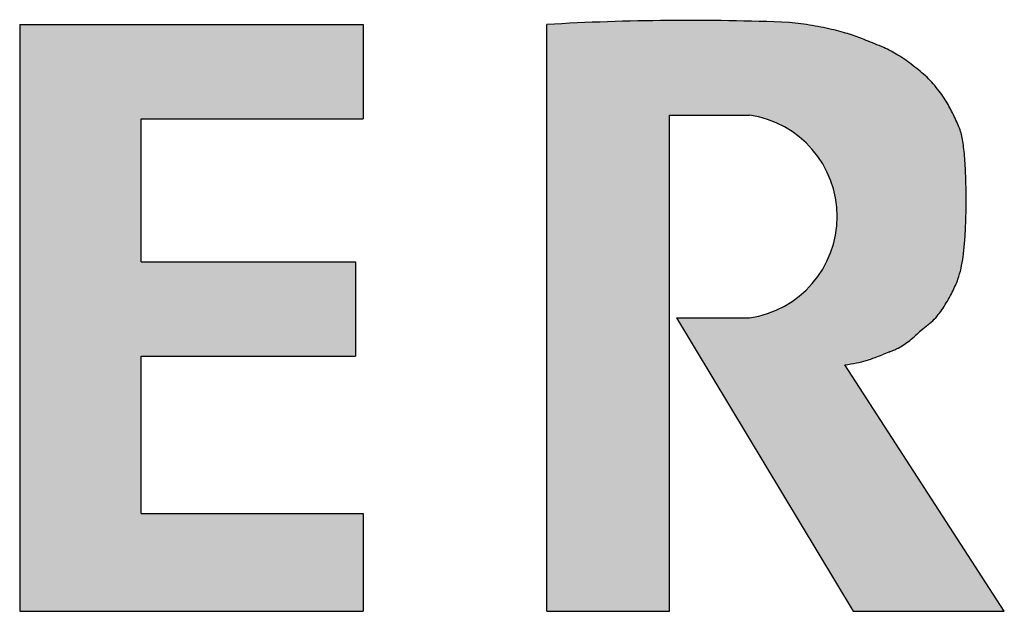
# Model space of a CAD drawing. Header units: inches. Extents: x 0 to 882, y 0 to 559.
# Tile 14 of 21: x 815.81 to 827.84, y 33.52 to 40.75. Entities that reach past the tile are written whole.
import ezdxf

# ---------------------------------------------------------------- set-up
doc = ezdxf.new("R2010")
doc.units = ezdxf.units.IN
doc.layers.add('1', color=7, linetype='Continuous')

# ---------------------------------------------------------------- blocks, each defined once
blk = doc.blocks.new('D_Size_Verigy_Frame', base_point=(6.35, 6.35))
at = {"layer": '1', "linetype": 'Continuous'}
blk.add_hatch(color=4, dxfattribs=at).paths.add_polyline_path([(820.0037510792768, 40.69207410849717), (820.0037510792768, 39.53810646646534), (817.292875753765, 39.53810646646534), (817.292875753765, 37.78971917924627), (819.9119381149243, 37.78971917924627), (819.9119381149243, 36.63755321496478), (817.292875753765, 36.63755321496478), (817.292875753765, 34.71061224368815), (820.0037510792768, 34.71061224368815), (820.0037510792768, 33.51580777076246), (815.8072758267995, 33.51580777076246), (815.8072758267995, 40.69207410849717)])
h = blk.add_hatch(color=4, dxfattribs=at)
edge = h.paths.add_edge_path()
edge.add_line((822.2494324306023, 40.69207410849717), (822.2494324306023, 33.51580777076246))
edge.add_line((822.2494324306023, 33.51580777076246), (823.7465533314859, 33.51580777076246))
edge.add_line((823.7465533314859, 33.51580777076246), (823.7465533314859, 39.58443767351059))
edge.add_line((823.7465533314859, 39.58443767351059), (824.7246254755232, 39.58443767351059))
edge.add_arc((824.5447954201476, 38.34425671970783), 1.253151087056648, -81.74944005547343, 81.74944005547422, ccw=False)
edge.add_line((824.7246254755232, 37.10407576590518), (823.8340456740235, 37.10407576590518))
edge.add_line((823.8340456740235, 37.10407576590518), (825.9942479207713, 33.51580777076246))
edge.add_line((825.9942479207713, 33.51580777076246), (827.8400545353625, 33.51580777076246))
edge.add_line((827.8400545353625, 33.51580777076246), (825.8928299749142, 36.53087079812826))
edge.add_arc((825.6962017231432, 38.16417505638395), 1.645097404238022, 276.8646190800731, 281.7991539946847)
edge.add_arc((825.7175949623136, 38.05590637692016), 1.534742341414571, 281.8438687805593, 286.5073697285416)
edge.add_arc((825.6609866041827, 38.24087186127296), 1.728169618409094, 286.5643713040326, 290.2981259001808)
edge.add_arc((825.1750045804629, 39.54443954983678), 3.119377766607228, 290.3640395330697, 292.0590851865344)
edge.add_arc((829.8219161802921, 28.09015387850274), 9.241627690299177, 111.54489653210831, 112.0897332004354, ccw=False)
edge.add_arc((825.1617211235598, 39.99178723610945), 3.539987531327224, 290.9613848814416, 291.9637876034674)
edge.add_arc((826.2171819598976, 37.37188354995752), 0.7154720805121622, 292.0472146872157, 297.1924702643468)
edge.add_arc((826.2018404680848, 37.38700549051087), 0.7359642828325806, 297.7168415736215, 304.1668654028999)
edge.add_arc((826.0274702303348, 37.64778055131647), 1.049660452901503, 304.047996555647, 308.7592387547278)
edge.add_arc((825.4959084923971, 38.29819087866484), 1.889637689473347, 308.9810140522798, 311.7168632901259)
edge.add_arc((829.975673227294, 33.27336983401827), 4.84216137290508, 130.6432813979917, 131.7182667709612, ccw=False)
edge.add_arc((838.4780994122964, 22.97933109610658), 18.19286831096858, 129.5041425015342, 129.8447978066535, ccw=False)
edge.add_arc((826.2031247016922, 37.86914026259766), 1.104318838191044, 309.4623110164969, 315.0478583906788)
edge.add_arc((826.4359754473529, 37.62288088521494), 0.7656071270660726, 315.7786104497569, 323.1586042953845)
edge.add_arc((826.0733227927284, 37.8931821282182), 1.21791113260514, 323.2115573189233, 327.8292234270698)
edge.add_arc((825.3593901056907, 38.35092989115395), 2.065968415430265, 327.6257233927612, 330.4831385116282)
edge.add_arc((825.20381343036, 38.44086969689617), 2.245665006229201, 330.4418794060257, 332.9709077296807)
edge.add_arc((825.7851885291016, 38.14808743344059), 1.594740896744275, 332.848810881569, 336.0259082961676)
edge.add_arc((826.2384764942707, 37.94570957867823), 1.098327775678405, 336.0643557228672, 340.4158502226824)
edge.add_arc((826.2070757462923, 37.95203653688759), 1.130041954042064, 340.6472716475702, 347.6344709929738)
edge.add_arc((825.5547659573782, 38.09333204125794), 1.797477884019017, 347.6877990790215, 352.444034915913)
edge.add_arc((824.1066777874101, 38.29259820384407), 3.259202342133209, 352.318863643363, 355.2721319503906)
edge.add_arc((822.4886528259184, 38.42954893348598), 4.883010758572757, 355.2355009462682, 357.4001833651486)
edge.add_arc((820.7352265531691, 38.51146569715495), 6.638348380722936, 357.3803544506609, 359.0747714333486)
edge.add_arc((819.0967828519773, 38.53966411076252), 8.277033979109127, 359.0627417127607, 360.4705052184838)
edge.add_arc((818.8728758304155, 38.54196625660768), 8.500915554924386, 0.4425968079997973, 1.338813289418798)
edge.add_arc((820.1726849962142, 38.57314184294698), 7.200732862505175, 1.332466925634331, 2.37296444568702)
edge.add_arc((821.747267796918, 38.63933575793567), 5.624759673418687, 2.363360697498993, 3.641198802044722)
edge.add_arc((823.3397419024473, 38.74183496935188), 4.028990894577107, 3.624741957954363, 5.289117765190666)
edge.add_arc((824.7547291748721, 38.87427545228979), 2.607820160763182, 5.257458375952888, 7.57733257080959)
edge.add_arc((825.8701315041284, 39.02446784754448), 1.482353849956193, 7.5077897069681, 11.03281879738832)
edge.add_arc((826.5882846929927, 39.16543708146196), 0.7504968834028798, 10.96182373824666, 17.01347502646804)
edge.add_arc((826.5607424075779, 39.15147749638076), 0.7809362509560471, 17.40158610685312, 23.36095810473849)
edge.add_arc((825.5294172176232, 38.70697226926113), 1.903975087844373, 23.334577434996, 26.12231800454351)
edge.add_arc((822.5605353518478, 37.26089417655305), 5.206303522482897, 26.02552004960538, 27.10854481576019)
edge.add_arc((824.904579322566, 38.47895912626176), 2.564770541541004, 26.74830027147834, 28.74898842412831)
edge.add_arc((826.089876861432, 39.12607260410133), 1.214337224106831, 28.87870628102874, 33.28004896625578)
edge.add_arc((825.8937363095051, 38.99088945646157), 1.45249969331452, 33.49244264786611, 37.70191223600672)
edge.add_arc((825.6575164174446, 38.81200831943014), 1.748795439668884, 37.60592398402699, 41.31404046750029)
edge.add_arc((825.8609319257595, 38.99393184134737), 1.475908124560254, 41.2227663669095, 45.48746084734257)
edge.add_arc((825.9958157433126, 39.12385711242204), 1.288706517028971, 45.7141690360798, 50.72813264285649)
edge.add_arc((825.1212025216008, 38.04490858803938), 2.677613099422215, 50.85422135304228, 53.17933528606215)
edge.add_arc((824.2406944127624, 36.9208585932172), 4.105250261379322, 52.74383804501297, 54.32636473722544)
edge.add_arc((825.602851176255, 38.82069377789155), 1.767550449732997, 54.28191159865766, 57.9527888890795)
edge.add_arc((825.8589261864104, 39.21904644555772), 1.294036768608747, 58.2042372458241, 62.54090201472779)
edge.add_arc((825.6903874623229, 38.89091669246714), 1.662916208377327, 62.60135166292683, 65.98779206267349)
edge.add_arc((825.025604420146, 37.39058393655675), 3.303930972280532, 66.04468028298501, 68.13875450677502)
edge.add_arc((819.2702569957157, 23.05846406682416), 18.74846657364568, 68.124204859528, 68.46830814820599)
edge.add_arc((822.5221555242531, 31.47462600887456), 9.72634072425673, 68.0918803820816, 68.65402412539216)
edge.add_arc((825.4083868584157, 38.85037134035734), 1.805994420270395, 68.76418471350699, 71.7347472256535)
edge.add_arc((825.2683370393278, 38.40363651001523), 2.274125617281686, 71.91162921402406, 74.53361734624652)
edge.add_arc((824.9776588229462, 37.36324954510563), 3.354354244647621, 74.48734718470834, 76.53830537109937)
edge.add_arc((824.8082974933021, 36.66268039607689), 4.075102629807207, 76.51554085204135, 78.3668355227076)
edge.add_arc((824.7688991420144, 36.47695621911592), 4.264956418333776, 78.35153778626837, 80.21698597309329)
edge.add_arc((824.8205996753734, 36.78265267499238), 3.954920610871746, 80.20257969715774, 82.25486849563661)
edge.add_arc((824.907476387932, 37.42920055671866), 3.302563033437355, 82.23666986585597, 84.66790461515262)
edge.add_arc((823.9890069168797, 10.69163847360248), 30.05082790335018, 87.66302382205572, 93.31857832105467)
at = {"layer": '1', "color": 4, "linetype": 'Continuous'}
for p, q in [((815.8072758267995, 40.69207410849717), (815.8072758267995, 33.51580777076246)), ((815.8072758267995, 40.69207410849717), (820.0037510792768, 40.69207410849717)), ((820.0037510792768, 40.69207410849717), (820.0037510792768, 39.53810646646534)), ((822.2494324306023, 33.51580777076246), (822.2494324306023, 40.69207410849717)), ((817.292875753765, 37.78971917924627), (817.292875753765, 39.53810646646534)), ((817.292875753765, 39.53810646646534), (820.0037510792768, 39.53810646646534)), ((823.7465533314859, 39.58443767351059), (824.7246254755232, 39.58443767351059)), ((823.7465533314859, 33.51580777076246), (823.7465533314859, 39.58443767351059)), ((817.292875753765, 37.78971917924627), (819.9119381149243, 37.78971917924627)), ((819.9119381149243, 37.78971917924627), (819.9119381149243, 36.63755321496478)), ((823.8340456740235, 37.10407576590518), (824.7246254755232, 37.10407576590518)), ((823.8340456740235, 37.10407576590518), (825.9942479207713, 33.51580777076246)), ((817.292875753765, 34.71061224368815), (817.292875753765, 36.63755321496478)), ((817.292875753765, 36.63755321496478), (819.9119381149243, 36.63755321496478)), ((827.8400545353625, 33.51580777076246), (825.8928299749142, 36.53087079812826)), ((817.292875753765, 34.71061224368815), (820.0037510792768, 34.71061224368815)), ((820.0037510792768, 34.71061224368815), (820.0037510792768, 33.51580777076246)), ((815.8072758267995, 33.51580777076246), (820.0037510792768, 33.51580777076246)), ((822.2494324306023, 33.51580777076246), (823.7465533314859, 33.51580777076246)), ((825.9942479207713, 33.51580777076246), (827.8400545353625, 33.51580777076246))]:
    blk.add_line(p, q, dxfattribs=at)
for centre, radius, start, end in [((823.9890069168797, 10.69163847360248), 30.05082790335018, 87.66302382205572, 93.31857832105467), ((824.907476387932, 37.42920055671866), 3.302563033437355, 82.23666986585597, 84.66790461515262), ((824.8205996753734, 36.78265267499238), 3.954920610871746, 80.20257969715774, 82.25486849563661), ((824.7688991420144, 36.47695621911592), 4.264956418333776, 78.35153778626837, 80.21698597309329), ((824.8082974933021, 36.66268039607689), 4.075102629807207, 76.51554085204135, 78.3668355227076), ((824.9776588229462, 37.36324954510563), 3.354354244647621, 74.48734718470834, 76.53830537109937), ((825.2683370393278, 38.40363651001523), 2.274125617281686, 71.91162921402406, 74.53361734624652), ((825.4083868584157, 38.85037134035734), 1.805994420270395, 68.76418471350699, 71.7347472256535), ((822.5221555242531, 31.47462600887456), 9.72634072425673, 68.0918803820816, 68.65402412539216), ((819.2702569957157, 23.05846406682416), 18.74846657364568, 68.124204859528, 68.46830814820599), ((825.025604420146, 37.39058393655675), 3.303930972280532, 66.04468028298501, 68.13875450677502), ((825.6903874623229, 38.89091669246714), 1.662916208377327, 62.60135166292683, 65.98779206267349), ((825.8589261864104, 39.21904644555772), 1.294036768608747, 58.2042372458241, 62.54090201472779), ((825.602851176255, 38.82069377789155), 1.767550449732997, 54.28191159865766, 57.9527888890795), ((824.2406944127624, 36.9208585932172), 4.105250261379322, 52.74383804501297, 54.32636473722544), ((825.1212025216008, 38.04490858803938), 2.677613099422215, 50.85422135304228, 53.17933528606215), ((825.9958157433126, 39.12385711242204), 1.288706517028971, 45.7141690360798, 50.72813264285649), ((825.8609319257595, 38.99393184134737), 1.475908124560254, 41.2227663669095, 45.48746084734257), ((825.6575164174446, 38.81200831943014), 1.748795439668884, 37.60592398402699, 41.31404046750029), ((825.8937363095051, 38.99088945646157), 1.45249969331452, 33.49244264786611, 37.70191223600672), ((826.089876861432, 39.12607260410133), 1.214337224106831, 28.87870628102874, 33.28004896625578), ((824.904579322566, 38.47895912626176), 2.564770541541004, 26.74830027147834, 28.74898842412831), ((822.5605353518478, 37.26089417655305), 5.206303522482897, 26.02552004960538, 27.10854481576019), ((824.5447954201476, 38.34425671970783), 1.253151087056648, 278.2505599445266, 81.74944005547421), ((825.5294172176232, 38.70697226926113), 1.903975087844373, 23.334577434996, 26.12231800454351), ((826.5607424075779, 39.15147749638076), 0.7809362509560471, 17.40158610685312, 23.36095810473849), ((826.5882846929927, 39.16543708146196), 0.7504968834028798, 10.96182373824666, 17.01347502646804), ((825.8701315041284, 39.02446784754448), 1.482353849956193, 7.5077897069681, 11.03281879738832), ((824.7547291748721, 38.87427545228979), 2.607820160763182, 5.25745837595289, 7.57733257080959), ((823.3397419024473, 38.74183496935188), 4.028990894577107, 3.62474195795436, 5.28911776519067), ((821.747267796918, 38.63933575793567), 5.624759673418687, 2.36336069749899, 3.64119880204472), ((820.1726849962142, 38.57314184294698), 7.200732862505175, 1.33246692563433, 2.37296444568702), ((818.8728758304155, 38.54196625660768), 8.500915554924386, 0.4425968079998, 1.3388132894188), ((819.0967828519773, 38.53966411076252), 8.277033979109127, 359.0627417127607, 0.47050521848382), ((820.7352265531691, 38.51146569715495), 6.638348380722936, 357.3803544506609, 359.0747714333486), ((822.4886528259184, 38.42954893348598), 4.883010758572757, 355.2355009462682, 357.4001833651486), ((824.1066777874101, 38.29259820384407), 3.259202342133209, 352.318863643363, 355.2721319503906), ((825.5547659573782, 38.09333204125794), 1.797477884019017, 347.6877990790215, 352.444034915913), ((826.2070757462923, 37.95203653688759), 1.130041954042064, 340.6472716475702, 347.6344709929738), ((826.2384764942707, 37.94570957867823), 1.098327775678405, 336.0643557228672, 340.4158502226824), ((825.7851885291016, 38.14808743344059), 1.594740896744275, 332.848810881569, 336.0259082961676), ((825.3593901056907, 38.35092989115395), 2.065968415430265, 327.6257233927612, 330.4831385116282), ((825.20381343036, 38.44086969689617), 2.245665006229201, 330.4418794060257, 332.9709077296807), ((826.0733227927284, 37.8931821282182), 1.21791113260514, 323.2115573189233, 327.8292234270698), ((826.2031247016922, 37.86914026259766), 1.104318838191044, 309.4623110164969, 315.0478583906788), ((826.4359754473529, 37.62288088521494), 0.7656071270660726, 315.7786104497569, 323.1586042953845), ((829.975673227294, 33.27336983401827), 4.84216137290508, 130.6432813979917, 131.7182667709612), ((838.4780994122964, 22.97933109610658), 18.19286831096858, 129.5041425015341, 129.8447978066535), ((826.0274702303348, 37.64778055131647), 1.049660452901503, 304.047996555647, 308.7592387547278), ((825.4959084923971, 38.29819087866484), 1.889637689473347, 308.9810140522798, 311.7168632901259), ((825.1617211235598, 39.99178723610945), 3.539987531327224, 290.9613848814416, 291.9637876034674), ((826.2171819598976, 37.37188354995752), 0.7154720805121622, 292.0472146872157, 297.1924702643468), ((826.2018404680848, 37.38700549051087), 0.7359642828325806, 297.7168415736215, 304.1668654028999), ((825.7175949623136, 38.05590637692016), 1.534742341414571, 281.8438687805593, 286.5073697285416), ((825.6609866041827, 38.24087186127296), 1.728169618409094, 286.5643713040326, 290.2981259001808), ((825.1750045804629, 39.54443954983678), 3.119377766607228, 290.3640395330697, 292.0590851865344), ((829.8219161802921, 28.09015387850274), 9.241627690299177, 111.5448965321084, 112.0897332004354), ((825.6962017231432, 38.16417505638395), 1.645097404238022, 276.8646190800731, 281.7991539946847)]:
    blk.add_arc(centre, radius, start, end, dxfattribs=at)
blk = doc.blocks.new('1')
blk.add_blockref('D_Size_Verigy_Frame', (6.35, 6.35))

msp = doc.modelspace()

# ---------------------------------------------------------------- block references
at = {"layer": '1'}
msp.add_blockref('1', (0, 0), dxfattribs=at)

doc.saveas('drawing.dxf')
